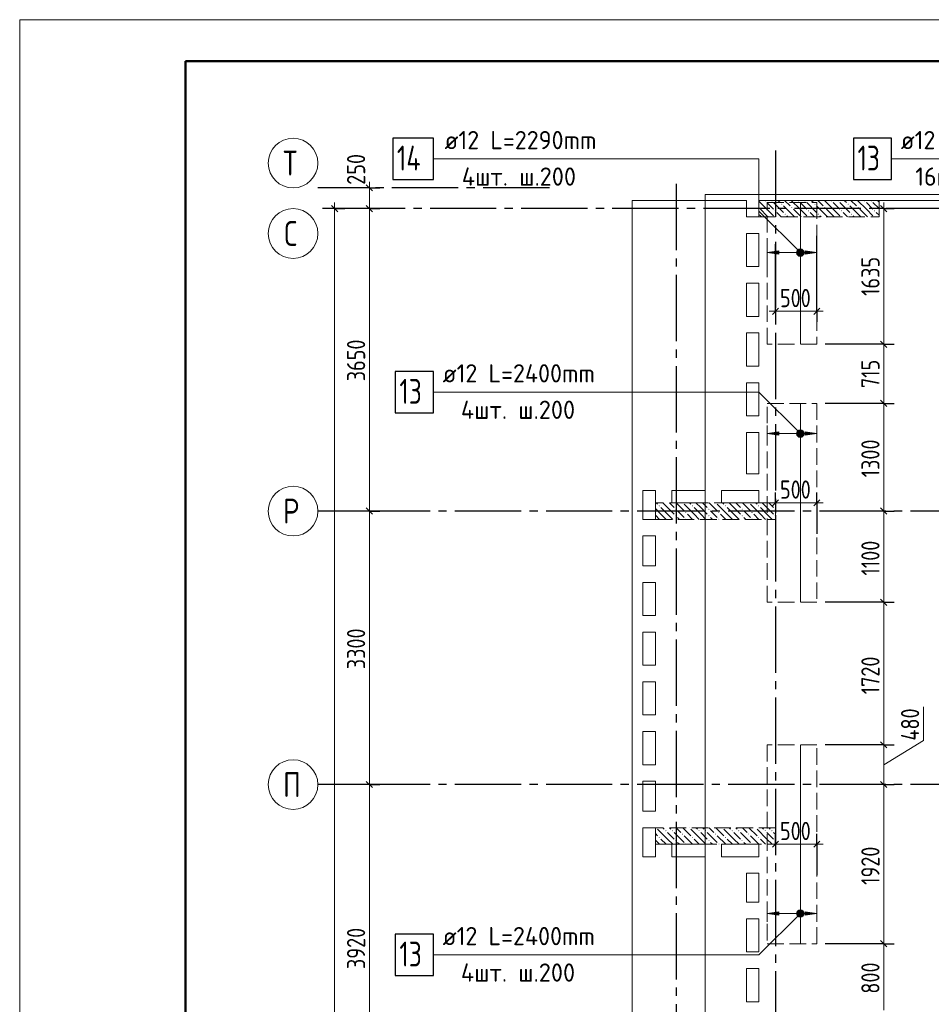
# Model space of a CAD drawing. Header units: millimetres. Extents: x 0 to 43617, y 0 to 59400.
# Tile 16 of 23: x 0 to 11005, y 47519 to 59400. Entities that reach past the tile are written whole.
import ezdxf

# ---------------------------------------------------------------- set-up
doc = ezdxf.new("R2010")
doc.units = ezdxf.units.MM
doc.linetypes.add('______2', pattern=[270, 200, -70])
doc.linetypes.add('______5', pattern=[1100, 800, -100, 100, -100])
for name, color, linetype, lineweight in [('Standard', 7, 'Continuous', 25), ('ДОП Верх по Х', 7, 'Continuous', 25), ('ЖБ Перекрытие верхний уровень', 7, 'Continuous', 35), ('ЖБ Пилон', 7, 'Continuous', 35), ('Оси', 40, '______5', 18), ('Позиционная метка номер позиции', 7, 'Continuous', 13), ('Примечания', 7, 'Continuous', 25)]:
    doc.layers.add(name, color=color, linetype=linetype, lineweight=lineweight)
doc.styles.add('GOST 2.304-81', font='txt')
doc.styles.add('ISOCPEUR', font='txt')

msp = doc.modelspace()

# ---------------------------------------------------------------- hatches: boundary and pattern name
at = {"layer": 'ДОП Верх по Х', "linetype": 'Continuous', "lineweight": 13, "transparency": 33554687}
for points in [[(9164, 56569), (9024, 56589), (9164, 56609)], [(9164, 54385), (9024, 54405), (9164, 54425)], [(9164, 48595), (9024, 48615), (9164, 48635)]]:
    msp.add_hatch(color=7, dxfattribs=at).paths.add_polyline_path(points, flags=16)
for points in [[(9392, 56570), (9392, 56608), (9386, 56589)], [(9392, 56608), (9405, 56557), (9405, 56621)], [(9392, 56608), (9392, 56570), (9405, 56557)], [(9405, 56621), (9424, 56552), (9424, 56627)], [(9405, 56621), (9405, 56557), (9424, 56552)], [(9424, 56627), (9424, 56552), (9443, 56557)], [(9424, 56627), (9443, 56557), (9443, 56621)], [(9443, 56621), (9443, 56557), (9456, 56570)], [(9443, 56621), (9456, 56570), (9456, 56608)], [(9456, 56608), (9456, 56570), (9461, 56589)], [(9484, 56569), (9624, 56589), (9484, 56609)], [(9392, 54387), (9392, 54424), (9386, 54405)], [(9392, 54424), (9405, 54373), (9405, 54438)], [(9392, 54424), (9392, 54387), (9405, 54373)], [(9405, 54438), (9424, 54368), (9424, 54443)], [(9405, 54438), (9405, 54373), (9424, 54368)], [(9424, 54443), (9424, 54368), (9443, 54373)], [(9424, 54443), (9443, 54373), (9443, 54438)], [(9443, 54438), (9443, 54373), (9456, 54387)], [(9443, 54438), (9456, 54387), (9456, 54424)], [(9456, 54424), (9456, 54387), (9461, 54405)], [(9484, 54385), (9624, 54405), (9484, 54425)], [(9392, 48596), (9392, 48633), (9386, 48615)], [(9392, 48633), (9405, 48582), (9405, 48647)], [(9392, 48633), (9392, 48596), (9405, 48582)], [(9405, 48647), (9424, 48577), (9424, 48652)], [(9405, 48647), (9405, 48582), (9424, 48577)], [(9424, 48652), (9424, 48577), (9443, 48582)], [(9424, 48652), (9443, 48582), (9443, 48647)], [(9443, 48647), (9443, 48582), (9456, 48596)], [(9443, 48647), (9456, 48596), (9456, 48633)], [(9456, 48633), (9456, 48596), (9461, 48615)], [(9484, 48595), (9624, 48615), (9484, 48635)]]:
    msp.add_hatch(color=7, dxfattribs=at).paths.add_polyline_path(points)
at = {"layer": 'ЖБ Пилон', "linetype": 'Continuous', "lineweight": 18, "transparency": 33554687}
for points in [[(8994, 57213), (9001, 57220), (9007, 57213), (9001, 57207)], [(9074, 57213), (9081, 57220), (9087, 57213), (9081, 57207)], [(9194, 57173), (9201, 57180), (9207, 57173), (9201, 57167)], [(9394, 57213), (9401, 57220), (9407, 57213), (9401, 57207)], [(9474, 57213), (9481, 57220), (9487, 57213), (9481, 57207)], [(9594, 57173), (9601, 57180), (9607, 57173), (9601, 57167)], [(9794, 57213), (9801, 57220), (9807, 57213), (9801, 57207)], [(9874, 57213), (9881, 57220), (9887, 57213), (9881, 57207)], [(9994, 57173), (10001, 57180), (10007, 57173), (10001, 57167)], [(10194, 57213), (10201, 57220), (10207, 57213), (10201, 57207)], [(10274, 57213), (10281, 57220), (10287, 57213), (10281, 57207)], [(8924, 57137), (8927, 57133), (8924, 57130)], [(9114, 57093), (9121, 57100), (9127, 57093), (9121, 57087)], [(9234, 57053), (9241, 57060), (9247, 57053), (9241, 57047)], [(9314, 57133), (9321, 57140), (9327, 57133), (9321, 57127)], [(9514, 57093), (9521, 57100), (9527, 57093), (9521, 57087)], [(9634, 57053), (9641, 57060), (9647, 57053), (9641, 57047)], [(9714, 57133), (9721, 57140), (9727, 57133), (9721, 57127)], [(9914, 57093), (9921, 57100), (9927, 57093), (9921, 57087)], [(10034, 57053), (10041, 57060), (10047, 57053), (10041, 57047)], [(10114, 57133), (10121, 57140), (10127, 57133), (10121, 57127)], [(10314, 57093), (10321, 57100), (10327, 57093), (10321, 57087)], [(7714, 53533), (7721, 53540), (7727, 53533), (7721, 53527)], [(7914, 53493), (7921, 53500), (7927, 53493), (7921, 53487)], [(8004, 53570), (8001, 53567), (7998, 53570)], [(8114, 53533), (8121, 53540), (8127, 53533), (8121, 53527)], [(8314, 53493), (8321, 53500), (8327, 53493), (8321, 53487)], [(8404, 53570), (8401, 53567), (8398, 53570)], [(8514, 53533), (8521, 53540), (8527, 53533), (8521, 53527)], [(8714, 53493), (8721, 53500), (8727, 53493), (8721, 53487)], [(8804, 53570), (8801, 53567), (8798, 53570)], [(8914, 53533), (8921, 53540), (8927, 53533), (8921, 53527)], [(9114, 53493), (9121, 53500), (9124, 53497), (9124, 53490), (9121, 53487)], [(7914, 53413), (7921, 53420), (7927, 53413), (7921, 53407)], [(8034, 53453), (8041, 53460), (8047, 53453), (8041, 53447)], [(8034, 53373), (8041, 53380), (8047, 53373), (8044, 53370), (8038, 53370)], [(8314, 53413), (8321, 53420), (8327, 53413), (8321, 53407)], [(8434, 53453), (8441, 53460), (8447, 53453), (8441, 53447)], [(8434, 53373), (8441, 53380), (8447, 53373), (8444, 53370), (8438, 53370)], [(8714, 53413), (8721, 53420), (8727, 53413), (8721, 53407)], [(8834, 53453), (8841, 53460), (8847, 53453), (8841, 53447)], [(8834, 53373), (8841, 53380), (8847, 53373), (8844, 53370), (8838, 53370)], [(9114, 53413), (9121, 53420), (9124, 53417), (9124, 53410), (9121, 53407)], [(7684, 49650), (7681, 49647), (7678, 49650)], [(7794, 49613), (7801, 49620), (7807, 49613), (7801, 49607)], [(7874, 49613), (7881, 49620), (7887, 49613), (7881, 49607)], [(7994, 49573), (8001, 49580), (8007, 49573), (8001, 49567)], [(8084, 49650), (8081, 49647), (8078, 49650)], [(8194, 49613), (8201, 49620), (8207, 49613), (8201, 49607)], [(8274, 49613), (8281, 49620), (8287, 49613), (8281, 49607)], [(8394, 49573), (8401, 49580), (8407, 49573), (8401, 49567)], [(8484, 49650), (8481, 49647), (8478, 49650)], [(8594, 49613), (8601, 49620), (8607, 49613), (8601, 49607)], [(8674, 49613), (8681, 49620), (8687, 49613), (8681, 49607)], [(8794, 49573), (8801, 49580), (8807, 49573), (8801, 49567)], [(8884, 49650), (8881, 49647), (8878, 49650)], [(8994, 49613), (9001, 49620), (9007, 49613), (9001, 49607)], [(9074, 49613), (9081, 49620), (9087, 49613), (9081, 49607)], [(7714, 49533), (7721, 49540), (7727, 49533), (7721, 49527)], [(7914, 49493), (7921, 49500), (7927, 49493), (7921, 49487)], [(8034, 49453), (8041, 49460), (8047, 49453), (8044, 49450), (8038, 49450)], [(8114, 49533), (8121, 49540), (8127, 49533), (8121, 49527)], [(8314, 49493), (8321, 49500), (8327, 49493), (8321, 49487)], [(8434, 49453), (8441, 49460), (8447, 49453), (8444, 49450), (8438, 49450)], [(8514, 49533), (8521, 49540), (8527, 49533), (8521, 49527)], [(8714, 49493), (8721, 49500), (8727, 49493), (8721, 49487)], [(8834, 49453), (8841, 49460), (8847, 49453), (8844, 49450), (8838, 49450)], [(8914, 49533), (8921, 49540), (8927, 49533), (8921, 49527)], [(9114, 49493), (9121, 49500), (9124, 49497), (9124, 49490), (9121, 49487)]]:
    msp.add_hatch(color=7, dxfattribs=at).paths.add_polyline_path(points, flags=16)
at = {"layer": 'Позиционная метка номер позиции', "linetype": 'Continuous', "lineweight": 13, "transparency": 33554687}
for points in [[(9392, 56557), (9435, 56632), (9381, 56578)], [(9381, 56578), (9435, 56632), (9413, 56632)], [(9381, 56578), (9413, 56632), (9381, 56600)], [(9381, 56600), (9413, 56632), (9392, 56621)], [(9392, 56557), (9456, 56621), (9435, 56632)], [(9413, 56546), (9456, 56621), (9392, 56557)], [(9413, 56546), (9467, 56600), (9456, 56621)], [(9435, 56546), (9467, 56600), (9413, 56546)], [(9435, 56546), (9467, 56578), (9467, 56600)], [(9467, 56578), (9435, 56546), (9456, 56557)], [(9392, 54374), (9435, 54449), (9381, 54394)], [(9381, 54394), (9435, 54449), (9413, 54449)], [(9381, 54394), (9413, 54449), (9381, 54417)], [(9381, 54417), (9413, 54449), (9392, 54437)], [(9392, 54374), (9456, 54437), (9435, 54449)], [(9413, 54362), (9456, 54437), (9392, 54374)], [(9413, 54362), (9467, 54417), (9456, 54437)], [(9435, 54362), (9467, 54417), (9413, 54362)], [(9435, 54362), (9467, 54394), (9467, 54417)], [(9467, 54394), (9435, 54362), (9456, 54374)], [(9456, 48583), (9392, 48646), (9381, 48626)], [(9456, 48583), (9381, 48626), (9435, 48571)], [(9435, 48571), (9381, 48626), (9381, 48603)], [(9435, 48571), (9381, 48603), (9413, 48571)], [(9413, 48571), (9381, 48603), (9392, 48583)], [(9467, 48603), (9413, 48658), (9392, 48646)], [(9467, 48603), (9392, 48646), (9456, 48583)], [(9467, 48626), (9435, 48658), (9413, 48658)], [(9467, 48626), (9413, 48658), (9467, 48603)], [(9435, 48658), (9467, 48626), (9456, 48646)]]:
    msp.add_hatch(color=7, dxfattribs=at).paths.add_polyline_path(points)

# ---------------------------------------------------------------- linework, layer by layer
at = {"layer": 'Standard', "color": 7, "linetype": 'Continuous', "lineweight": 25, "transparency": 33554687}
for p, q in [((4258, 57333), (4183, 57408)), ((3839, 57083), (3764, 57158)), ((4258, 57083), (4183, 57158)), ((10392, 57158), (10467, 57083)), ((9086, 55843), (9161, 55918)), ((9586, 55843), (9661, 55918)), ((10392, 55521), (10467, 55446)), ((10392, 54808), (10467, 54733)), ((9086, 53533), (9161, 53608)), ((9586, 53533), (9661, 53608)), ((4258, 53433), (4183, 53508)), ((10392, 53508), (10467, 53433)), ((10392, 52408), (10467, 52333)), ((10392, 50688), (10467, 50613)), ((4258, 50133), (4183, 50208)), ((10392, 50208), (10467, 50133)), ((9086, 49413), (9161, 49488)), ((9586, 49413), (9661, 49488)), ((10392, 48288), (10467, 48213))]:
    msp.add_line(p, q, dxfattribs=at)
at = {"layer": 'Standard', "color": 7, "linetype": 'Continuous', "lineweight": 13, "transparency": 33554687}
for p, q in [((4221, 57370), (4221, 57445)), ((4221, 57120), (4221, 57370)), ((3802, 57120), (3802, 57195)), ((10430, 57120), (10430, 57195)), ((4221, 53470), (4221, 57120)), ((9124, 55881), (9049, 55881)), ((9124, 55881), (9624, 55881)), ((9624, 55881), (9699, 55881)), ((10430, 54770), (10430, 53470)), ((4221, 50170), (4221, 53470)), ((9124, 53570), (9049, 53570)), ((9124, 53570), (9624, 53570)), ((9624, 53570), (9699, 53570)), ((10430, 52370), (10430, 50650)), ((10909, 50701), (10909, 51107)), ((10430, 50410), (10909, 50701)), ((10430, 50650), (10430, 50170)), ((4221, 46250), (4221, 50170)), ((10430, 50170), (10430, 48250)), ((9124, 49450), (9049, 49450)), ((9124, 49450), (9624, 49450)), ((9624, 49450), (9699, 49450)), ((10430, 48250), (10430, 47450))]:
    msp.add_line(p, q, dxfattribs=at)
at = {"layer": 'Standard', "color": 251, "linetype": 'Continuous', "lineweight": -3, "true_color": 0x656565, "transparency": 33554687}
for p, q in [((4221, 57370), (4096, 57370)), ((4221, 57370), (4346, 57370)), ((3802, 57120), (3677, 57120)), ((3802, 57120), (3927, 57120)), ((3802, 57120), (3802, 57120)), ((4221, 57120), (4096, 57120)), ((4221, 57120), (4346, 57120)), ((10430, 57120), (10305, 57120)), ((10430, 57120), (10555, 57120)), ((10430, 57120), (10430, 57120)), ((9124, 55881), (9124, 56693)), ((9124, 55881), (9124, 56006)), ((9624, 55881), (9624, 56006)), ((9124, 55881), (9124, 55756)), ((9624, 55881), (9624, 55756)), ((10430, 55483), (10305, 55483)), ((10430, 55483), (10555, 55483)), ((10430, 54770), (10305, 54770)), ((10430, 54770), (10555, 54770)), ((9124, 53570), (9124, 53695)), ((9624, 53570), (9624, 53695)), ((4221, 53470), (4096, 53470)), ((4221, 53470), (4346, 53470)), ((9124, 53570), (9124, 53445)), ((9124, 53570), (9124, 53570)), ((9624, 53570), (9624, 53445)), ((9624, 53570), (9624, 53197)), ((10430, 53470), (10305, 53470)), ((10430, 53470), (10555, 53470)), ((10430, 52370), (10305, 52370)), ((10430, 52370), (10555, 52370)), ((10430, 50650), (10305, 50650)), ((10430, 50650), (10555, 50650)), ((4221, 50170), (4096, 50170)), ((4221, 50170), (4346, 50170)), ((10430, 50170), (10305, 50170)), ((10430, 50170), (10555, 50170)), ((10430, 50170), (10430, 50170)), ((9124, 49450), (9124, 49575)), ((9624, 49450), (9624, 49575)), ((9124, 49450), (9124, 49325)), ((9124, 49450), (9124, 49450)), ((9624, 49450), (9624, 49325)), ((9624, 49450), (9624, 49077)), ((10430, 48250), (10305, 48250)), ((10430, 48250), (10555, 48250))]:
    msp.add_line(p, q, dxfattribs=at)
at = {"layer": 'Standard', "color": 7, "linetype": 'Continuous', "lineweight": 13, "transparency": 33554687}
msp.add_lwpolyline([(0, 0), (42000, 0), (42000, 59400), (0, 59400), (0, 0)], close=True, dxfattribs=at)
at = {"layer": 'Standard', "color": 7, "linetype": 'Continuous', "lineweight": 50, "transparency": 33554687}
msp.add_lwpolyline([(2000, 58900), (41500, 58900), (41500, 500), (2000, 500), (2000, 58900)], close=True, dxfattribs=at)
at = {"layer": 'Standard', "color": 251, "linetype": 'Continuous', "lineweight": -3, "true_color": 0x656565, "transparency": 33554687}
for points in [[(4221, 57370), (4204, 57370), (4204, 57370), (3700, 57370)], [(4221, 57120), (4204, 57120), (4204, 57120), (3700, 57120)], [(9624, 55881), (9624, 55949), (9624, 55949), (9624, 56793)], [(10430, 55483), (10421, 55483), (10421, 55483), (10421, 55483), (10421, 55483), (10413, 55483), (10413, 55483), (10413, 55483), (10413, 55483), (10413, 55483), (10413, 55483), (10413, 55483), (10413, 55483), (10413, 55483), (10413, 55483), (10413, 55483), (10413, 55483), (10413, 55483), (10413, 55483), (10413, 55483), (10413, 55483), (10413, 55483), (10413, 55483), (10413, 55483), (10413, 55483), (10413, 55483), (10413, 55483), (10413, 55483), (10413, 55483), (10413, 55483), (10413, 55483), (10413, 55483), (10413, 55483), (10413, 55483), (10413, 55483), (10413, 55483), (10413, 55483), (10413, 55483), (10413, 55483), (10413, 55483), (10413, 55483), (10413, 55483), (10413, 55483), (10413, 55483), (10413, 55483), (10413, 55483), (10413, 55483), (10413, 55483), (10413, 55483), (10413, 55483), (10413, 55483), (10413, 55483), (10413, 55483), (10413, 55483), (10413, 55483), (10413, 55483), (10413, 55483), (10413, 55483), (10413, 55483), (9724, 55483)], [(10430, 54770), (10413, 54770), (10413, 54770), (10413, 54770), (10413, 54770), (10413, 54770), (10413, 54770), (10413, 54770), (10413, 54770), (10413, 54770), (10413, 54770), (10413, 54770), (10413, 54770), (10413, 54770), (10413, 54770), (10413, 54770), (10413, 54770), (10413, 54770), (10413, 54770), (10413, 54770), (10413, 54770), (10413, 54770), (10413, 54770), (10413, 54770), (10413, 54770), (10413, 54770), (10413, 54770), (10413, 54770), (10413, 54770), (10413, 54770), (10413, 54770), (10413, 54770), (10413, 54770), (10413, 54770), (10413, 54770), (10413, 54770), (10413, 54770), (10413, 54770), (10413, 54770), (10413, 54770), (10413, 54770), (10413, 54770), (10413, 54770), (10413, 54770), (10413, 54770), (10413, 54770), (10413, 54770), (10413, 54770), (10413, 54770), (10413, 54770), (10413, 54770), (10413, 54770), (10413, 54770), (9724, 54770)], [(4221, 53470), (4204, 53470), (4204, 53470), (4204, 53470), (4204, 53470), (3700, 53470)], [(10430, 53470), (10451, 53470), (10451, 53470), (10452, 53470), (10452, 53470), (10484, 53470)], [(10430, 52370), (10413, 52370), (10413, 52370), (10413, 52370), (10413, 52370), (10413, 52370), (10413, 52370), (10413, 52370), (10413, 52370), (10413, 52370), (10413, 52370), (10413, 52370), (10413, 52370), (10413, 52370), (10413, 52370), (10413, 52370), (10413, 52370), (10413, 52370), (10413, 52370), (10413, 52370), (10413, 52370), (10413, 52370), (10413, 52370), (10413, 52370), (10413, 52370), (10413, 52370), (10413, 52370), (10413, 52370), (10413, 52370), (10413, 52370), (10413, 52370), (10413, 52370), (10413, 52370), (10413, 52370), (10413, 52370), (10413, 52370), (10413, 52370), (10413, 52370), (10413, 52370), (10413, 52370), (10413, 52370), (10413, 52370), (10413, 52370), (10413, 52370), (10413, 52370), (10413, 52370), (10413, 52370), (10413, 52370), (10413, 52370), (9724, 52370)], [(10430, 50650), (10413, 50650), (10413, 50650), (10413, 50650), (10413, 50650), (10413, 50650), (10413, 50650), (10413, 50650), (10413, 50650), (10413, 50650), (10413, 50650), (10413, 50650), (10413, 50650), (10413, 50650), (10413, 50650), (10413, 50650), (10413, 50650), (10413, 50650), (10413, 50650), (10413, 50650), (10413, 50650), (10413, 50650), (10413, 50650), (10413, 50650), (10413, 50650), (10413, 50650), (10413, 50650), (10413, 50650), (10413, 50650), (10413, 50650), (10413, 50650), (10413, 50650), (10413, 50650), (10413, 50650), (10413, 50650), (10413, 50650), (10413, 50650), (10413, 50650), (10413, 50650), (10413, 50650), (10413, 50650), (10413, 50650), (10413, 50650), (10413, 50650), (10413, 50650), (10413, 50650), (10413, 50650), (9724, 50650)], [(4221, 50170), (4204, 50170), (4204, 50170), (4204, 50170), (4204, 50170), (4204, 50170), (4204, 50170), (3700, 50170)], [(10430, 48250), (10413, 48250), (10413, 48250), (10413, 48250), (10413, 48250), (10413, 48250), (10413, 48250), (10413, 48250), (10413, 48250), (10413, 48250), (10413, 48250), (10413, 48250), (10413, 48250), (10413, 48250), (10413, 48250), (10413, 48250), (10413, 48250), (10413, 48250), (10413, 48250), (10413, 48250), (10413, 48250), (10413, 48250), (10413, 48250), (10413, 48250), (10413, 48250), (10413, 48250), (10413, 48250), (10413, 48250), (10413, 48250), (10413, 48250), (10413, 48250), (10413, 48250), (10413, 48250), (10413, 48250), (10413, 48250), (10413, 48250), (10413, 48250), (10413, 48250), (10413, 48250), (10413, 48250), (10413, 48250), (10413, 48250), (10413, 48250), (10413, 48250), (10413, 48250), (9724, 48250)]]:
    msp.add_lwpolyline(points, dxfattribs=at)
at = {"layer": 'Standard', "color": 254, "linetype": 'Continuous', "lineweight": 18, "true_color": 0xc4c4ff, "transparency": 33554687}
msp.add_lwpolyline([(8274, 10980), (33143, 10980), (33143, 57289), (8274, 57289), (8274, 10980)], dxfattribs=at)
at = {"layer": 'Standard', "color": 7, "linetype": 'Continuous', "lineweight": 13, "transparency": 33554687}
for points in [[(3802, 10630), (3802, 33448), (3802, 33448), (3802, 57120)], [(10430, 57120), (10430, 55961), (10430, 55961), (10430, 55520), (10430, 55520), (10430, 55483)], [(10430, 55483), (10430, 54817), (10430, 54817), (10430, 54770)], [(10430, 53470), (10430, 53375), (10430, 53375), (10430, 53359), (10430, 53359), (10430, 52370)]]:
    msp.add_lwpolyline(points, dxfattribs=at)
at = {"layer": 'ДОП Верх по Х', "color": 7, "linetype": 'Continuous', "lineweight": 13, "transparency": 33554687}
for p, q in [((5108, 57720), (7194, 57720)), ((10616, 57720), (12724, 57720)), ((5086, 54905), (7194, 54905)), ((5086, 48115), (7194, 48115))]:
    msp.add_line(p, q, dxfattribs=at)
at = {"layer": 'ДОП Верх по Х', "color": 7, "linetype": 'Continuous', "lineweight": 18, "transparency": 33554687}
for p, q in [((9424, 55489), (9424, 57189)), ((9424, 52376), (9424, 54764)), ((9424, 50644), (9424, 48256))]:
    msp.add_line(p, q, dxfattribs=at)
at = {"layer": 'ДОП Верх по Х', "color": 251, "linetype": 'Continuous', "lineweight": 13, "true_color": 0x494949, "transparency": 33554687}
for p, q in [((9024, 56589), (9024, 56689)), ((9624, 56589), (9624, 56689)), ((9024, 56589), (9164, 56609)), ((9164, 56569), (9024, 56589)), ((9024, 56589), (9024, 56489)), ((9024, 56589), (9024, 56589)), ((9164, 56609), (9164, 56569)), ((9164, 56589), (9394, 56589)), ((9424, 56627), (9424, 56627)), ((9454, 56589), (9484, 56589)), ((9624, 56589), (9484, 56609)), ((9484, 56609), (9484, 56569)), ((9484, 56569), (9624, 56589)), ((9624, 56589), (9624, 56489)), ((9624, 56589), (9624, 56589)), ((9424, 56552), (9424, 56552)), ((9024, 54405), (9024, 54505)), ((9024, 54405), (9164, 54425)), ((9164, 54425), (9164, 54385)), ((9424, 54443), (9424, 54443)), ((9624, 54405), (9484, 54425)), ((9484, 54425), (9484, 54385)), ((9624, 54405), (9624, 54505)), ((9164, 54385), (9024, 54405)), ((9024, 54405), (9024, 54305)), ((9024, 54405), (9024, 54405)), ((9164, 54405), (9394, 54405)), ((9424, 54368), (9424, 54368)), ((9454, 54405), (9484, 54405)), ((9484, 54385), (9624, 54405)), ((9624, 54405), (9624, 54305)), ((9624, 54405), (9624, 54405)), ((9024, 48615), (9024, 48715)), ((9624, 48615), (9624, 48715)), ((9024, 48615), (9164, 48635)), ((9164, 48595), (9024, 48615)), ((9024, 48615), (9024, 48515)), ((9024, 48615), (9024, 48615)), ((9164, 48635), (9164, 48595)), ((9164, 48615), (9394, 48615)), ((9424, 48652), (9424, 48652)), ((9454, 48615), (9484, 48615)), ((9624, 48615), (9484, 48635)), ((9484, 48635), (9484, 48595)), ((9484, 48595), (9624, 48615)), ((9624, 48615), (9624, 48515)), ((9624, 48615), (9624, 48615)), ((9424, 48577), (9424, 48577))]:
    msp.add_line(p, q, dxfattribs=at)
at = {"layer": 'ДОП Верх по Х', "color": 7, "linetype": 'Continuous', "lineweight": 25, "transparency": 33554687}
for points in [[(4504, 57470), (4994, 57470), (4994, 57970), (4504, 57970), (4504, 57470)], [(10064, 57470), (10524, 57470), (10524, 57970), (10064, 57970), (10064, 57470)], [(4534, 54655), (4994, 54655), (4994, 55155), (4534, 55155), (4534, 54655)], [(4534, 47865), (4994, 47865), (4994, 48365), (4534, 48365), (4534, 47865)]]:
    msp.add_lwpolyline(points, dxfattribs=at)
at = {"layer": 'ДОП Верх по Х', "color": 251, "linetype": 'Continuous', "lineweight": 13, "true_color": 0x494949, "transparency": 33554687}
for centre in [(9424, 56589), (9424, 54405), (9424, 48615)]:
    msp.add_circle(centre, 37.5, dxfattribs=at)
at = {"layer": 'ЖБ Перекрытие верхний уровень', "color": 7, "linetype": 'Continuous', "lineweight": 18, "transparency": 33554687}
for p, q in [((8774, 57220), (7394, 57220)), ((7394, 57220), (7394, 33070)), ((8774, 57020), (8774, 57220)), ((22354, 57220), (8924, 57220)), ((8924, 57220), (8924, 57020)), ((8924, 57020), (8774, 57020)), ((8774, 56420), (8774, 56820)), ((8774, 56820), (8924, 56820)), ((8924, 56820), (8924, 56420)), ((8924, 56420), (8774, 56420)), ((8774, 55820), (8774, 56220)), ((8774, 56220), (8924, 56220)), ((8924, 56220), (8924, 55820)), ((8924, 55820), (8774, 55820)), ((8774, 55220), (8774, 55620)), ((8774, 55620), (8924, 55620)), ((8924, 55620), (8924, 55220)), ((8924, 55220), (8774, 55220)), ((8774, 54620), (8774, 55020)), ((8774, 55020), (8924, 55020)), ((8924, 55020), (8924, 54620)), ((8924, 54620), (8774, 54620)), ((8774, 53920), (8774, 54420)), ((8774, 54420), (8924, 54420)), ((8924, 54420), (8924, 53920)), ((8924, 53920), (8774, 53920)), ((7524, 53370), (7524, 53720)), ((7524, 53720), (7674, 53720)), ((7674, 53720), (7674, 53370)), ((7874, 53570), (7874, 53720)), ((7874, 53720), (8274, 53720)), ((8274, 53720), (8274, 53570)), ((8474, 53720), (8924, 53720)), ((8474, 53570), (8474, 53720)), ((8924, 53720), (8924, 53570)), ((8274, 53570), (7874, 53570)), ((8924, 53570), (8474, 53570)), ((7674, 53370), (7524, 53370)), ((7524, 52810), (7524, 53170)), ((7524, 53170), (7674, 53170)), ((7674, 53170), (7674, 52810)), ((7674, 52810), (7524, 52810)), ((7524, 52210), (7524, 52610)), ((7524, 52610), (7674, 52610)), ((7674, 52610), (7674, 52210)), ((7674, 52210), (7524, 52210)), ((7524, 51610), (7524, 52010)), ((7524, 52010), (7674, 52010)), ((7674, 52010), (7674, 51610)), ((7674, 51610), (7524, 51610)), ((7524, 51010), (7524, 51410)), ((7524, 51410), (7674, 51410)), ((7674, 51410), (7674, 51010)), ((7674, 51010), (7524, 51010)), ((7524, 50810), (7674, 50810)), ((7524, 50410), (7524, 50810)), ((7674, 50810), (7674, 50410)), ((7674, 50410), (7524, 50410)), ((7524, 49850), (7524, 50210)), ((7524, 50210), (7674, 50210)), ((7674, 50210), (7674, 49850)), ((7674, 49850), (7524, 49850)), ((7524, 49300), (7524, 49650)), ((7524, 49650), (7674, 49650)), ((7674, 49650), (7674, 49300)), ((7874, 49300), (7874, 49450)), ((7874, 49450), (8274, 49450)), ((8274, 49450), (8274, 49300)), ((8474, 49300), (8474, 49450)), ((8474, 49450), (8924, 49450)), ((8924, 49450), (8924, 49300)), ((7674, 49300), (7524, 49300)), ((8274, 49300), (7874, 49300)), ((8924, 49300), (8474, 49300)), ((8774, 48750), (8774, 49100)), ((8774, 49100), (8924, 49100)), ((8924, 49100), (8924, 48750)), ((8924, 48750), (8774, 48750)), ((8774, 48150), (8774, 48550)), ((8774, 48550), (8924, 48550)), ((8924, 48550), (8924, 48150)), ((8924, 48150), (8774, 48150)), ((8774, 47550), (8774, 47950)), ((8774, 47950), (8924, 47950)), ((8924, 47950), (8924, 47550)), ((8924, 47550), (8774, 47550))]:
    msp.add_line(p, q, dxfattribs=at)
at = {"layer": 'ЖБ Пилон', "color": 253, "linetype": '______2', "lineweight": 13, "true_color": 0xa0a0a0, "transparency": 33554687}
for p, q in [((10374, 57220), (8924, 57220)), ((8924, 57220), (8924, 57020)), ((10374, 57020), (10374, 57220)), ((8924, 57020), (10374, 57020)), ((9124, 53570), (7674, 53570)), ((7674, 53570), (7674, 53370)), ((9124, 53370), (9124, 53570)), ((7674, 53370), (9124, 53370)), ((9124, 49650), (7674, 49650)), ((7674, 49650), (7674, 49450)), ((9124, 49450), (9124, 49650)), ((7674, 49450), (9124, 49450))]:
    msp.add_line(p, q, dxfattribs=at)
at = {"layer": 'ЖБ Пилон', "color": 9, "linetype": 'Continuous', "lineweight": 18, "true_color": 0xc7c7c7, "transparency": 33554687}
for p, q in [((9021, 57113), (8924, 57210)), ((9021, 57193), (9101, 57113)), ((9101, 57193), (9221, 57073)), ((9154, 57220), (9181, 57193)), ((9341, 57033), (9221, 57153)), ((9234, 57220), (9301, 57153)), ((9421, 57113), (9314, 57220)), ((9421, 57193), (9501, 57113)), ((9501, 57193), (9621, 57073)), ((9554, 57220), (9581, 57193)), ((9741, 57033), (9621, 57153)), ((9634, 57220), (9701, 57153)), ((9821, 57113), (9714, 57220)), ((9821, 57193), (9901, 57113)), ((9901, 57193), (10021, 57073)), ((9954, 57220), (9981, 57193)), ((10141, 57033), (10021, 57153)), ((10034, 57220), (10101, 57153)), ((10221, 57113), (10114, 57220)), ((10221, 57193), (10301, 57113)), ((10301, 57193), (10374, 57120)), ((10354, 57220), (10374, 57200)), ((8941, 57033), (8924, 57050)), ((8941, 57113), (9021, 57033)), ((8941, 57033), (8954, 57020)), ((9021, 57113), (9101, 57033)), ((9021, 57033), (9034, 57020)), ((9181, 57033), (9141, 57073)), ((9194, 57020), (9181, 57033)), ((9261, 57033), (9274, 57020)), ((9341, 57113), (9421, 57033)), ((9341, 57033), (9354, 57020)), ((9421, 57113), (9501, 57033)), ((9421, 57033), (9434, 57020)), ((9581, 57033), (9541, 57073)), ((9594, 57020), (9581, 57033)), ((9661, 57033), (9674, 57020)), ((9741, 57113), (9821, 57033)), ((9741, 57033), (9754, 57020)), ((9821, 57113), (9901, 57033)), ((9821, 57033), (9834, 57020)), ((9981, 57033), (9941, 57073)), ((9994, 57020), (9981, 57033)), ((10061, 57033), (10074, 57020)), ((10141, 57113), (10221, 57033)), ((10141, 57033), (10154, 57020)), ((10221, 57113), (10301, 57033)), ((10221, 57033), (10234, 57020)), ((10374, 57040), (10341, 57073)), ((7741, 53433), (7674, 53500)), ((7684, 53570), (7701, 53553)), ((7741, 53513), (7821, 53433)), ((7821, 53513), (7764, 53570)), ((7821, 53513), (7901, 53433)), ((7844, 53570), (7901, 53513)), ((7924, 53570), (8021, 53473)), ((7981, 53433), (7941, 53473)), ((8141, 53433), (8021, 53553)), ((8084, 53570), (8101, 53553)), ((8141, 53513), (8221, 53433)), ((8221, 53513), (8164, 53570)), ((8221, 53513), (8301, 53433)), ((8244, 53570), (8301, 53513)), ((8324, 53570), (8421, 53473)), ((8381, 53433), (8341, 53473)), ((8541, 53433), (8421, 53553)), ((8484, 53570), (8501, 53553)), ((8541, 53513), (8621, 53433)), ((8621, 53513), (8564, 53570)), ((8621, 53513), (8701, 53433)), ((8644, 53570), (8701, 53513)), ((8724, 53570), (8821, 53473)), ((8781, 53433), (8741, 53473)), ((8941, 53433), (8821, 53553)), ((8884, 53570), (8901, 53553)), ((8941, 53513), (9021, 53433)), ((9021, 53513), (8964, 53570)), ((9021, 53513), (9101, 53433)), ((9044, 53570), (9101, 53513)), ((7674, 53420), (7724, 53370)), ((7741, 53433), (7804, 53370)), ((7821, 53433), (7884, 53370)), ((7941, 53393), (7964, 53370)), ((8021, 53393), (7981, 53433)), ((8061, 53433), (8124, 53370)), ((8141, 53433), (8204, 53370)), ((8221, 53433), (8284, 53370)), ((8341, 53393), (8364, 53370)), ((8421, 53393), (8381, 53433)), ((8461, 53433), (8524, 53370)), ((8541, 53433), (8604, 53370)), ((8621, 53433), (8684, 53370)), ((8741, 53393), (8764, 53370)), ((8821, 53393), (8781, 53433)), ((8861, 53433), (8924, 53370)), ((8941, 53433), (9004, 53370)), ((9021, 53433), (9084, 53370)), ((7674, 49580), (7701, 49553)), ((7821, 49513), (7701, 49633)), ((7764, 49650), (7781, 49633)), ((7821, 49593), (7901, 49513)), ((7861, 49633), (7844, 49650)), ((7901, 49593), (8021, 49473)), ((7924, 49650), (7981, 49593)), ((8004, 49650), (8101, 49553)), ((8124, 49450), (8021, 49553)), ((8221, 49513), (8101, 49633)), ((8164, 49650), (8181, 49633)), ((8221, 49593), (8301, 49513)), ((8261, 49633), (8244, 49650)), ((8301, 49593), (8421, 49473)), ((8324, 49650), (8381, 49593)), ((8404, 49650), (8501, 49553)), ((8524, 49450), (8421, 49553)), ((8621, 49513), (8501, 49633)), ((8564, 49650), (8581, 49633)), ((8621, 49593), (8701, 49513)), ((8661, 49633), (8644, 49650)), ((8701, 49593), (8821, 49473)), ((8724, 49650), (8781, 49593)), ((8804, 49650), (8901, 49553)), ((8924, 49450), (8821, 49553)), ((9021, 49513), (8901, 49633)), ((8964, 49650), (8981, 49633)), ((9021, 49593), (9101, 49513)), ((9061, 49633), (9044, 49650)), ((9101, 49593), (9124, 49570)), ((7724, 49450), (7674, 49500)), ((7741, 49513), (7804, 49450)), ((7821, 49513), (7884, 49450)), ((7964, 49450), (7941, 49473)), ((8141, 49513), (8204, 49450)), ((8221, 49513), (8284, 49450)), ((8364, 49450), (8341, 49473)), ((8541, 49513), (8604, 49450)), ((8621, 49513), (8684, 49450)), ((8764, 49450), (8741, 49473)), ((8941, 49513), (9004, 49450)), ((9021, 49513), (9084, 49450))]:
    msp.add_line(p, q, dxfattribs=at)
at = {"layer": 'Оси', "color": 8, "linetype": '______5', "lineweight": -3, "transparency": 33554687}
for p, q in [((9124, 57820), (9124, 7100)), ((7924, 57420), (7924, 7100)), ((6394, 57370), (3600, 57370)), ((23354, 57120), (3600, 57120)), ((22554, 53470), (3600, 53470)), ((22554, 50170), (3600, 50170))]:
    msp.add_line(p, q, dxfattribs=at)
at = {"layer": 'Оси', "color": 7, "linetype": 'Continuous', "lineweight": 13, "transparency": 33554687}
for centre in [(3300, 57670), (3300, 56820), (3300, 53470), (3300, 50170)]:
    msp.add_circle(centre, 300, dxfattribs=at)
at = {"layer": 'Позиционная метка номер позиции', "color": 7, "linetype": 'Continuous', "lineweight": 13, "transparency": 33554687}
for p, q in [((9392, 56621), (9392, 56621)), ((9392, 56557), (9392, 56557)), ((9456, 56621), (9456, 56621)), ((9456, 56557), (9456, 56557)), ((9392, 54437), (9392, 54437)), ((9456, 54437), (9456, 54437)), ((9392, 54374), (9392, 54374)), ((9456, 54374), (9456, 54374)), ((9392, 48646), (9392, 48646)), ((9456, 48646), (9456, 48646)), ((9392, 48583), (9392, 48583)), ((9456, 48583), (9456, 48583))]:
    msp.add_line(p, q, dxfattribs=at)
for points in [[(9424, 56589), (8924, 57089), (8924, 57720), (4994, 57720)], [(13524, 54030), (13024, 54530), (13024, 57720), (10524, 57720)], [(9424, 54405), (8924, 54905), (4994, 54905)], [(9424, 48615), (8924, 48115), (4994, 48115)]]:
    msp.add_lwpolyline(points, dxfattribs=at)
for centre in [(9424, 56589), (9424, 54405), (9424, 48615)]:
    msp.add_circle(centre, 45, dxfattribs=at)
at = {"layer": 'Примечания', "color": 7, "linetype": '______2', "lineweight": 18, "transparency": 33554687}
for p, q in [((9024, 57195), (9624, 57195)), ((9024, 55483), (9024, 57195)), ((9624, 57195), (9624, 55483)), ((9624, 55483), (9024, 55483)), ((9024, 54770), (9624, 54770)), ((9024, 52370), (9024, 54770)), ((9624, 54770), (9624, 52370)), ((9624, 52370), (9024, 52370)), ((9624, 50650), (9024, 50650)), ((9024, 50650), (9024, 48250)), ((9624, 48250), (9624, 50650)), ((9024, 48250), (9624, 48250))]:
    msp.add_line(p, q, dxfattribs=at)

# ---------------------------------------------------------------- texts
at = {"layer": 'Standard', "color": 7, "linetype": 'Continuous', "lineweight": 25, "transparency": 33554687, "char_height": 220, "attachment_point": 7, "rotation": 90, "style": 'GOST 2.304-81'}
for s, insert, width in [('250', (4171, 57408), 516.4), ('1635', (10380, 56067), 594.59), ('3650', (4171, 55037), 641.48), ('715', (10380, 54955), 469.5), ('1300', (10380, 53878), 610.16), ('1100', (10380, 52693), 578.86), ('3300', (4171, 51562), 641.48), ('1720', (10380, 51260), 625.74), ('480', (10859, 50701), 531.97), ('1920', (10380, 48960), 625.74), ('3920', (4171, 47944), 657.05), ('800', (10380, 47647), 531.97)]:
    msp.add_mtext(s, dxfattribs=dict(at, insert=insert, width=width))
at = {"layer": 'Standard', "color": 7, "linetype": 'Continuous', "lineweight": 25, "transparency": 33554687, "char_height": 220, "width": 516.4, "attachment_point": 7, "style": 'GOST 2.304-81'}
for insert in [(9178, 55931), (9178, 53620), (9178, 49500)]:
    msp.add_mtext('500', dxfattribs=dict(at, insert=insert))
at = {"layer": 'ДОП Верх по Х', "color": 7, "linetype": 'Continuous', "lineweight": 13, "transparency": 33554687, "attachment_point": 7, "style": 'ISOCPEUR'}
for s, insert, char_height, width in [('\\W0.96;ø12 L=2290mm ', (5128, 57837), 220, 2150.52), ('\\W0.96;ø12 L=2400mm ', (10636, 57837), 220, 2172.6), ('\\W0.76;14', (4554, 57580), 300, 504.57), ('\\W0.75;13', (10114, 57580), 300, 472.27), ('\\W0.97;4шт. ш.200 ', (5337, 57397), 220, 1734.41), ('\\W0.95;16шт. ш.200 ', (10812, 57397), 220, 1819.89), ('\\W0.96;ø12 L=2400mm ', (5106, 55023), 220, 2172.62), ('\\W0.75;13', (4584, 54765), 300, 472.28), ('\\W0.97;4шт. ш.200 ', (5326, 54583), 220, 1734.41), ('\\W0.96;ø12 L=2400mm ', (5106, 48232), 220, 2172.62), ('\\W0.75;13', (4584, 47975), 300, 472.28), ('\\W0.97;4шт. ш.200 ', (5326, 47792), 220, 1734.41)]:
    msp.add_mtext(s, dxfattribs=dict(at, insert=insert, char_height=char_height, width=width))
at = {"layer": 'Оси', "color": 7, "linetype": 'Continuous', "lineweight": 25, "transparency": 33554687, "char_height": 300, "attachment_point": 7, "style": 'ISOCPEUR'}
for s, insert, width in [('\\W0.80;Т', (3180, 57520), 359.83), ('\\W0.78;С', (3195, 56670), 326.41), ('\\W0.80;Р', (3180, 53320), 359.83), ('\\W0.80;П', (3180, 50020), 359.83)]:
    msp.add_mtext(s, dxfattribs=dict(at, insert=insert, width=width))

doc.saveas('drawing.dxf')
